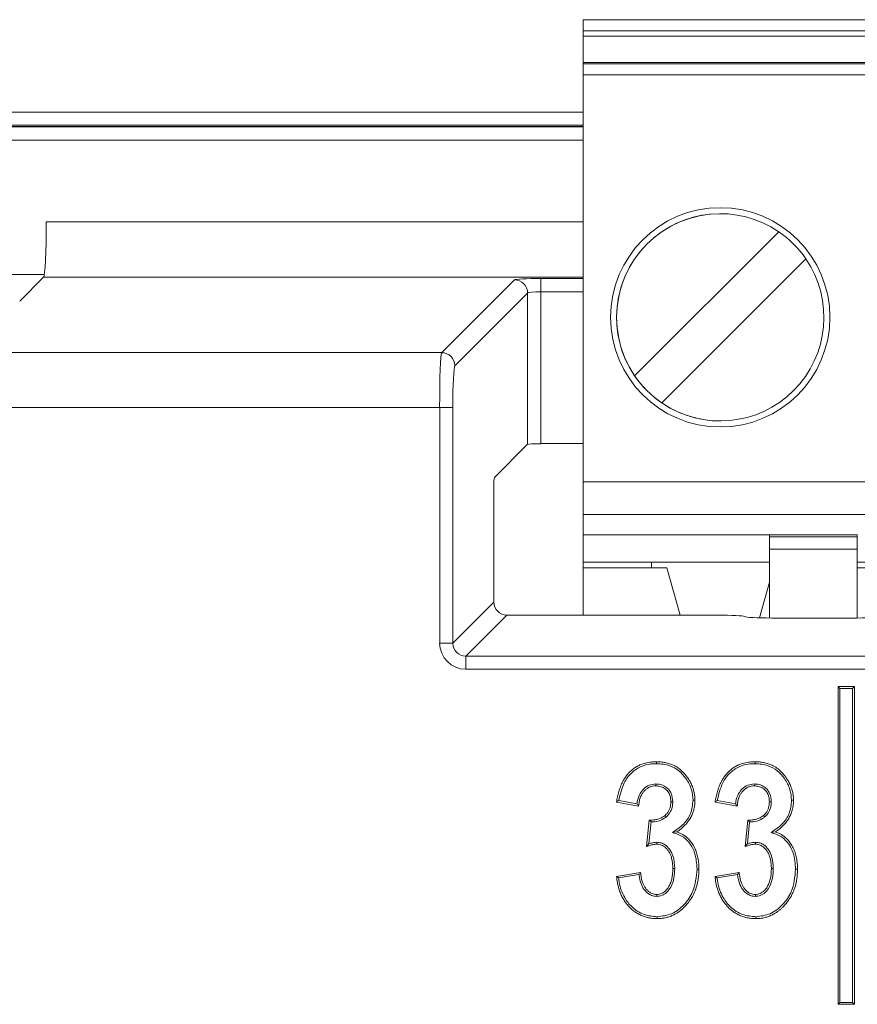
# Model space of a CAD drawing. Header units: millimetres. Extents: x 0 to 2100, y 0 to 1485.
# Tile 43 of 65: x 604 to 620, y 1299 to 1317. Entities that reach past the tile are written whole.
import ezdxf

# ---------------------------------------------------------------- set-up
doc = ezdxf.new("R2010")
doc.units = ezdxf.units.MM
doc.header["$LTSCALE"] = 5

msp = doc.modelspace()

# ---------------------------------------------------------------- linework, layer by layer
at = {"color": 7, "linetype": 'Continuous', "lineweight": 15}
for p, q in [((614.567, 1317.107), (614.567, 1308.077)), ((614.567, 1317.107), (614.567, 1317.107)), ((614.567, 1317.107), (649.567, 1317.107)), ((614.567, 1316.907), (614.567, 1316.807)), ((614.567, 1316.907), (649.567, 1316.907)), ((614.567, 1315.987), (614.567, 1316.807)), ((649.567, 1316.807), (614.567, 1316.807)), ((614.567, 1315.987), (614.567, 1316.327)), ((614.567, 1316.327), (614.567, 1316.303)), ((614.567, 1316.327), (649.567, 1316.327)), ((649.567, 1316.303), (614.567, 1316.303)), ((614.567, 1308.677), (614.567, 1316.103)), ((649.567, 1316.103), (614.567, 1316.103)), ((614.567, 1315.183), (597.917, 1315.183)), ((617.067, 1313.569), (617.067, 1313.569)), ((615.505, 1310.61), (618.134, 1313.239)), ((618.629, 1312.744), (616, 1310.115)), ((604.738, 1312.459), (601.654, 1312.459)), ((604.288, 1311.973), (604.724, 1312.409)), ((611.986, 1311.033), (613.314, 1312.36)), ((613.793, 1312.384), (613.793, 1312.144)), ((613.553, 1312.12), (612.226, 1310.793)), ((613.553, 1309.36), (613.553, 1312.12)), ((613.793, 1312.144), (613.793, 1309.372)), ((578.174, 1311.033), (611.986, 1311.033)), ((615.505, 1310.61), (615.505, 1310.61)), ((611.949, 1310.034), (578.212, 1310.034)), ((611.949, 1305.735), (611.949, 1310.034)), ((611.949, 1310.034), (612.188, 1310.034)), ((612.188, 1310.034), (612.188, 1305.735)), ((616, 1310.115), (616, 1310.115)), ((617.067, 1309.786), (617.067, 1309.786)), ((612.948, 1308.755), (613.553, 1309.36)), ((613.793, 1309.372), (614.567, 1309.372)), ((612.936, 1308.515), (612.936, 1306.483)), ((614.567, 1308.677), (614.567, 1308.077)), ((614.567, 1308.677), (649.567, 1308.677)), ((614.567, 1308.077), (614.567, 1308.077)), ((614.567, 1308.077), (614.567, 1307.707)), ((614.567, 1307.207), (614.567, 1308.077)), ((614.567, 1308.077), (614.567, 1308.077)), ((649.567, 1308.077), (614.567, 1308.077)), ((614.567, 1307.707), (614.567, 1307.707)), ((614.567, 1307.707), (614.567, 1307.207)), ((617.967, 1307.707), (614.567, 1307.707)), ((617.967, 1307.707), (619.567, 1307.707)), ((617.967, 1307.675), (617.967, 1307.707)), ((617.967, 1307.675), (617.967, 1307.45)), ((617.967, 1307.675), (619.567, 1307.675)), ((619.567, 1307.707), (619.567, 1307.675)), ((617.967, 1306.191), (617.967, 1307.45)), ((619.567, 1307.45), (617.967, 1307.45)), ((619.567, 1306.191), (619.567, 1307.45)), ((617.967, 1307.394), (617.967, 1306.191)), ((614.567, 1307.107), (614.567, 1307.207)), ((614.567, 1307.207), (614.567, 1307.107)), ((614.567, 1307.207), (614.567, 1307.207)), ((615.812, 1307.207), (614.567, 1307.207)), ((614.567, 1307.107), (614.567, 1306.243)), ((616.092, 1307.107), (614.567, 1307.107)), ((614.567, 1306.243), (614.567, 1307.107)), ((617.967, 1307.207), (615.812, 1307.207)), ((615.812, 1307.107), (615.812, 1307.207)), ((616.338, 1306.243), (616.092, 1307.107)), ((620.812, 1307.207), (619.567, 1307.207)), ((619.567, 1307.107), (621.092, 1307.107)), ((617.782, 1306.194), (617.967, 1306.844)), ((617.782, 1306.194), (617.967, 1306.844)), ((612.188, 1305.735), (612.936, 1306.483)), ((613.176, 1306.243), (612.428, 1305.495)), ((613.176, 1306.243), (617.008, 1306.243)), ((617.508, 1306.218), (617.51, 1306.216)), ((618.01, 1306.191), (619.561, 1306.191)), ((611.949, 1305.735), (612.188, 1305.735)), ((612.428, 1305.495), (624.275, 1305.495)), ((612.428, 1305.255), (612.428, 1305.495)), ((624.295, 1305.255), (612.428, 1305.255)), ((619.25, 1304.908), (619.215, 1304.943)), ((619.215, 1304.943), (619.215, 1299.143)), ((619.515, 1304.943), (619.215, 1304.943)), ((619.48, 1304.908), (619.515, 1304.943)), ((619.515, 1299.143), (619.515, 1304.943)), ((619.25, 1304.908), (619.25, 1299.178)), ((619.48, 1304.908), (619.25, 1304.908)), ((619.48, 1299.178), (619.48, 1304.908)), ((615.89, 1303.163), (615.891, 1303.128)), ((617.688, 1303.163), (617.689, 1303.128)), ((615.578, 1302.761), (615.174, 1302.834)), ((615.548, 1302.802), (615.215, 1302.863)), ((616.2, 1302.84), (616.165, 1302.84)), ((617.376, 1302.761), (616.972, 1302.834)), ((617.345, 1302.802), (617.013, 1302.863)), ((617.998, 1302.84), (617.963, 1302.84)), ((616.083, 1302.563), (616.06, 1302.59)), ((617.881, 1302.563), (617.858, 1302.59)), ((615.724, 1302.023), (615.773, 1302.504)), ((615.765, 1302.074), (615.804, 1302.47)), ((617.522, 1302.023), (617.57, 1302.504)), ((617.562, 1302.074), (617.602, 1302.47)), ((616.196, 1302.276), (616.275, 1302.288)), ((617.994, 1302.276), (618.073, 1302.288)), ((615.913, 1302.099), (615.912, 1302.064)), ((617.711, 1302.099), (617.71, 1302.064)), ((615.174, 1301.477), (615.614, 1301.55)), ((615.213, 1301.448), (615.584, 1301.51)), ((616.236, 1301.621), (616.201, 1301.621)), ((616.972, 1301.477), (617.412, 1301.55)), ((617.01, 1301.448), (617.382, 1301.51)), ((618.034, 1301.621), (617.999, 1301.621)), ((615.909, 1301.112), (615.909, 1301.147)), ((617.707, 1301.112), (617.707, 1301.147)), ((619.25, 1299.178), (619.215, 1299.143)), ((619.25, 1299.178), (619.48, 1299.178)), ((619.48, 1299.178), (619.515, 1299.143)), ((619.215, 1299.143), (619.515, 1299.143))]:
    msp.add_line(p, q, dxfattribs=at)
at = {"color": 8, "linetype": 'Continuous', "lineweight": 15}
for p, q in [((597.917, 1315.421), (614.567, 1315.421)), ((614.567, 1315.161), (597.917, 1315.161)), ((597.917, 1315.153), (614.567, 1315.153)), ((614.567, 1314.911), (597.917, 1314.911)), ((604.774, 1313.417), (614.567, 1313.417)), ((614.567, 1312.409), (604.724, 1312.409)), ((613.793, 1312.384), (614.567, 1312.384)), ((614.567, 1312.144), (613.793, 1312.144))]:
    msp.add_line(p, q, dxfattribs=at)
at = {"color": 7, "linetype": 'Continuous', "lineweight": 15, "flags": 128}
for points in [[(614.567, 1317.107), (614.567, 1317.103), (614.567, 1317.092), (614.567, 1317.074), (614.567, 1317.049), (614.567, 1317.018), (614.567, 1316.984), (614.567, 1316.946), (614.567, 1316.907)], [(614.567, 1316.303), (614.567, 1316.298), (614.567, 1316.285), (614.567, 1316.266), (614.567, 1316.241), (614.567, 1316.211), (614.567, 1316.178), (614.567, 1316.141), (614.567, 1316.103)], [(617.967, 1307.394), (617.967, 1307.455), (617.967, 1307.513), (617.967, 1307.567), (617.967, 1307.615), (617.967, 1307.654), (617.967, 1307.683), (617.967, 1307.701), (617.967, 1307.707)], [(619.567, 1307.45), (619.567, 1307.49), (619.567, 1307.528), (619.567, 1307.564), (619.567, 1307.595), (619.567, 1307.623), (619.567, 1307.646), (619.567, 1307.663), (619.567, 1307.675)], [(615.903, 1303.533), (615.903, 1303.544), (615.903, 1303.554), (615.903, 1303.568)], [(617.701, 1303.533), (617.701, 1303.544), (617.701, 1303.554), (617.701, 1303.568)], [(616.57, 1302.865), (616.581, 1302.865), (616.591, 1302.865), (616.605, 1302.865)], [(618.368, 1302.865), (618.378, 1302.865), (618.389, 1302.865), (618.403, 1302.865)], [(616.643, 1301.609), (616.661, 1301.609), (616.678, 1301.609)], [(618.441, 1301.609), (618.459, 1301.609), (618.476, 1301.609)], [(615.918, 1300.741), (615.918, 1300.731), (615.918, 1300.72), (615.918, 1300.706)], [(617.715, 1300.741), (617.715, 1300.731), (617.715, 1300.72), (617.715, 1300.706)]]:
    msp.add_lwpolyline(points, dxfattribs=at)
at = {"color": 7, "linetype": 'Continuous', "lineweight": 15}
msp.add_circle((617.067, 1311.677), 2, dxfattribs=at)
for centre, radius, start, end in [((617.067, 1311.677), 1.891, 90, 180), ((617.067, 1311.677), 1.891, 55.6634, 214.3366), ((617.067, 1311.677), 2, 360, 90), ((617.067, 1311.677), 1.891, 34.3365, 55.6634), ((617.067, 1311.677), 1.891, 235.6634, 34.3366), ((613.313, 1312.12), 0.24, 0.1836, 89.8164), ((617.067, 1311.677), 1.891, 180, 270), ((617.067, 1311.677), 2, 270, 360), ((611.986, 1310.792), 0.24, 0.1836, 89.8164), ((617.067, 1311.677), 1.891, 214.3365, 235.6634)]:
    msp.add_arc(centre, radius, start, end, dxfattribs=at)
for centre, major_axis, ratio, start_param, end_param in [((604.721, 1313.408), (0, 1), 0.052408, 3.193953, 4.721116), ((613.793, 1312.359), (0.48, 0), 0.052408, 1.570796, 3.089233), ((613.793, 1312.119), (0.24, 0), 0.104816, 1.570796, 3.089233), ((611.988, 1310.034), (0, 1), 0.03983, 0.05236, 1.570796), ((612.228, 1310.034), (0, 0.76), 0.052408, 0.05236, 1.570796), ((613.793, 1309.359), (0.24, 0), 0.052408, 1.570796, 3.089233), ((612.949, 1308.515), (0, 0.24), 0.052408, 0.05236, 1.570796), ((613.177, 1306.483), (0.17, 0.17), 0.997265, 2.357564, 3.925621), ((617.008, 1306.217), (0.5, 0), 0.052408, 0.05236, 1.570796), ((618.01, 1306.217), (0.5, 0), 0.052408, 3.193953, 4.712389), ((619.561, 1306.217), (0.5, 0), 0.052408, 4.712389, 6.230825), ((612.429, 1305.736), (0.34, 0.34), 0.997265, 2.357564, 3.925621), ((612.429, 1305.736), (0.171, 0.171), 0.991846, 2.357564, 3.925621)]:
    msp.add_ellipse(centre, major_axis=major_axis, ratio=ratio, start_param=start_param, end_param=end_param, dxfattribs=at)
for points, knots in [([(615.174, 1302.834), (615.18, 1302.866), (615.192, 1302.93), (615.208, 1302.993), (615.226, 1303.055), (615.248, 1303.118), (615.284, 1303.201), (615.319, 1303.261), (615.346, 1303.302), (615.376, 1303.341), (615.417, 1303.387), (615.464, 1303.427), (615.504, 1303.455), (615.546, 1303.482), (615.611, 1303.515), (615.702, 1303.547), (615.804, 1303.565), (615.872, 1303.567), (615.903, 1303.568)], [0, 0, 0, 0, 0.084961, 0.169968, 0.170103, 0.254992, 0.343334, 0.406765, 0.438672, 0.47024, 0.536454, 0.599932, 0.63196, 0.663427, 0.730495, 0.822376, 0.916626, 1, 1, 1, 1]), ([(615.215, 1302.863), (615.241, 1302.973), (615.283, 1303.153), (615.43, 1303.366), (615.605, 1303.485), (615.772, 1303.529), (615.871, 1303.532), (615.903, 1303.533)], [0, 0, 0, 0, 0.320083, 0.518706, 0.718316, 0.907702, 1, 1, 1, 1]), ([(615.903, 1303.568), (615.93, 1303.567), (615.97, 1303.566), (616.024, 1303.56), (616.077, 1303.551), (616.15, 1303.532), (616.238, 1303.495), (616.324, 1303.44), (616.4, 1303.37), (616.459, 1303.297), (616.5, 1303.236), (616.526, 1303.19), (616.549, 1303.141), (616.572, 1303.081), (616.588, 1303.02), (616.597, 1302.974), (616.604, 1302.926), (616.604, 1302.889), (616.605, 1302.865)], [0, 0, 0, 0, 0.072574, 0.108984, 0.145282, 0.220236, 0.311068, 0.404623, 0.49545, 0.588339, 0.659505, 0.695322, 0.730714, 0.805108, 0.869152, 0.901373, 0.933216, 1, 1, 1, 1]), ([(615.903, 1303.533), (615.985, 1303.527), (616.131, 1303.516), (616.317, 1303.411), (616.453, 1303.258), (616.552, 1303.073), (616.564, 1302.93), (616.57, 1302.865)], [0, 0, 0, 0, 0.231957, 0.413399, 0.594266, 0.81341, 1, 1, 1, 1]), ([(616.972, 1302.834), (616.978, 1302.866), (616.99, 1302.93), (617.006, 1302.993), (617.024, 1303.055), (617.045, 1303.118), (617.082, 1303.201), (617.117, 1303.261), (617.144, 1303.302), (617.174, 1303.341), (617.215, 1303.387), (617.262, 1303.427), (617.302, 1303.455), (617.344, 1303.482), (617.408, 1303.515), (617.5, 1303.547), (617.602, 1303.565), (617.669, 1303.567), (617.701, 1303.568)], [0, 0, 0, 0, 0.084961, 0.169968, 0.170103, 0.254992, 0.343334, 0.406765, 0.438672, 0.47024, 0.536454, 0.599932, 0.63196, 0.663427, 0.730495, 0.822376, 0.916626, 1, 1, 1, 1]), ([(617.013, 1302.863), (617.039, 1302.973), (617.081, 1303.153), (617.227, 1303.366), (617.403, 1303.485), (617.569, 1303.529), (617.669, 1303.532), (617.701, 1303.533)], [0, 0, 0, 0, 0.320083, 0.518706, 0.718316, 0.907702, 1, 1, 1, 1]), ([(617.701, 1303.568), (617.728, 1303.567), (617.768, 1303.566), (617.821, 1303.56), (617.875, 1303.551), (617.947, 1303.532), (618.036, 1303.495), (618.122, 1303.44), (618.198, 1303.37), (618.257, 1303.297), (618.298, 1303.236), (618.324, 1303.19), (618.347, 1303.141), (618.37, 1303.081), (618.386, 1303.02), (618.395, 1302.974), (618.401, 1302.926), (618.402, 1302.889), (618.403, 1302.865)], [0, 0, 0, 0, 0.072574, 0.108984, 0.145282, 0.220236, 0.311068, 0.404623, 0.49545, 0.588339, 0.659505, 0.695322, 0.730714, 0.805108, 0.869152, 0.901373, 0.933216, 1, 1, 1, 1]), ([(617.701, 1303.533), (617.783, 1303.527), (617.929, 1303.516), (618.114, 1303.411), (618.25, 1303.258), (618.35, 1303.073), (618.362, 1302.93), (618.368, 1302.865)], [0, 0, 0, 0, 0.231957, 0.413399, 0.594266, 0.81341, 1, 1, 1, 1]), ([(615.89, 1303.163), (615.85, 1303.159), (615.769, 1303.15), (615.669, 1303.08), (615.591, 1302.978), (615.559, 1302.879), (615.55, 1302.816), (615.548, 1302.802)], [0, 0, 0, 0, 0.221935, 0.443415, 0.644984, 0.925206, 1, 1, 1, 1]), ([(615.891, 1303.128), (615.871, 1303.127), (615.83, 1303.125), (615.774, 1303.105), (615.726, 1303.076), (615.687, 1303.042), (615.654, 1303.002), (615.624, 1302.953), (615.6, 1302.891), (615.585, 1302.824), (615.58, 1302.78), (615.578, 1302.761)], [0, 0, 0, 0, 0.112429, 0.229043, 0.326265, 0.426654, 0.520016, 0.615559, 0.751203, 0.890615, 1, 1, 1, 1]), ([(616.2, 1302.84), (616.196, 1302.89), (616.189, 1302.972), (616.126, 1303.069), (616.049, 1303.131), (615.966, 1303.16), (615.912, 1303.162), (615.89, 1303.163)], [0, 0, 0, 0, 0.295054, 0.484556, 0.673626, 0.874113, 1, 1, 1, 1]), ([(616.165, 1302.84), (616.164, 1302.859), (616.163, 1302.896), (616.152, 1302.946), (616.134, 1302.99), (616.111, 1303.027), (616.081, 1303.059), (616.047, 1303.086), (616.008, 1303.107), (615.968, 1303.12), (615.929, 1303.126), (615.903, 1303.127), (615.891, 1303.128)], [0, 0, 0, 0, 0.122967, 0.248148, 0.343241, 0.44094, 0.536152, 0.63401, 0.730935, 0.830893, 0.914909, 1, 1, 1, 1]), ([(617.688, 1303.163), (617.648, 1303.159), (617.566, 1303.15), (617.467, 1303.08), (617.389, 1302.978), (617.357, 1302.879), (617.347, 1302.816), (617.345, 1302.802)], [0, 0, 0, 0, 0.221935, 0.443415, 0.644984, 0.925206, 1, 1, 1, 1]), ([(617.689, 1303.128), (617.669, 1303.127), (617.628, 1303.125), (617.572, 1303.105), (617.524, 1303.076), (617.485, 1303.042), (617.452, 1303.002), (617.422, 1302.953), (617.398, 1302.891), (617.383, 1302.824), (617.378, 1302.78), (617.376, 1302.761)], [0, 0, 0, 0, 0.112429, 0.229043, 0.326265, 0.426654, 0.520016, 0.615559, 0.751203, 0.890615, 1, 1, 1, 1]), ([(617.998, 1302.84), (617.993, 1302.89), (617.987, 1302.972), (617.924, 1303.069), (617.847, 1303.131), (617.764, 1303.16), (617.709, 1303.162), (617.688, 1303.163)], [0, 0, 0, 0, 0.295054, 0.484556, 0.673626, 0.874113, 1, 1, 1, 1]), ([(617.963, 1302.84), (617.962, 1302.859), (617.961, 1302.896), (617.949, 1302.946), (617.932, 1302.99), (617.909, 1303.027), (617.879, 1303.059), (617.845, 1303.086), (617.806, 1303.107), (617.766, 1303.12), (617.726, 1303.126), (617.701, 1303.127), (617.689, 1303.128)], [0, 0, 0, 0, 0.122967, 0.248148, 0.343241, 0.44094, 0.536152, 0.63401, 0.730935, 0.830893, 0.914909, 1, 1, 1, 1]), ([(615.215, 1302.863), (615.208, 1302.858), (615.195, 1302.849), (615.181, 1302.839), (615.174, 1302.834)], [0, 0, 0, 0, 0.5, 1, 1, 1, 1]), ([(615.548, 1302.802), (615.553, 1302.795), (615.563, 1302.782), (615.573, 1302.768), (615.578, 1302.761)], [0, 0, 0, 0, 0.5, 1, 1, 1, 1]), ([(616.06, 1302.59), (616.074, 1302.603), (616.103, 1302.63), (616.132, 1302.679), (616.152, 1302.73), (616.161, 1302.774), (616.164, 1302.811), (616.164, 1302.831), (616.165, 1302.84)], [0, 0, 0, 0, 0.20482, 0.416439, 0.603158, 0.794649, 0.897219, 1, 1, 1, 1]), ([(616.083, 1302.563), (616.11, 1302.591), (616.165, 1302.649), (616.196, 1302.751), (616.199, 1302.816), (616.2, 1302.84)], [0, 0, 0, 0, 0.373178, 0.762977, 1, 1, 1, 1]), ([(616.57, 1302.865), (616.562, 1302.783), (616.546, 1302.622), (616.4, 1302.415), (616.266, 1302.324), (616.196, 1302.276)], [0, 0, 0, 0, 0.3340906, 0.6546126, 1, 1, 1, 1]), ([(616.605, 1302.865), (616.604, 1302.838), (616.603, 1302.798), (616.596, 1302.745), (616.585, 1302.691), (616.564, 1302.625), (616.536, 1302.562), (616.508, 1302.516), (616.476, 1302.469), (616.427, 1302.411), (616.357, 1302.345), (616.302, 1302.307), (616.275, 1302.288)], [0, 0, 0, 0, 0.115563, 0.173634, 0.231441, 0.352034, 0.469226, 0.528517, 0.586513, 0.712418, 0.85513, 1, 1, 1, 1]), ([(617.013, 1302.863), (617.006, 1302.858), (616.992, 1302.849), (616.979, 1302.839), (616.972, 1302.834)], [0, 0, 0, 0, 0.5, 1, 1, 1, 1]), ([(617.345, 1302.802), (617.35, 1302.795), (617.36, 1302.782), (617.37, 1302.768), (617.376, 1302.761)], [0, 0, 0, 0, 0.5, 1, 1, 1, 1]), ([(617.858, 1302.59), (617.872, 1302.603), (617.901, 1302.63), (617.93, 1302.679), (617.95, 1302.73), (617.959, 1302.774), (617.962, 1302.811), (617.962, 1302.831), (617.963, 1302.84)], [0, 0, 0, 0, 0.20482, 0.416439, 0.603158, 0.794649, 0.897219, 1, 1, 1, 1]), ([(617.881, 1302.563), (617.908, 1302.591), (617.963, 1302.649), (617.994, 1302.751), (617.997, 1302.816), (617.998, 1302.84)], [0, 0, 0, 0, 0.373178, 0.762977, 1, 1, 1, 1]), ([(618.368, 1302.865), (618.36, 1302.783), (618.344, 1302.622), (618.198, 1302.415), (618.063, 1302.324), (617.994, 1302.276)], [0, 0, 0, 0, 0.334091, 0.654613, 1, 1, 1, 1]), ([(618.403, 1302.865), (618.402, 1302.838), (618.401, 1302.798), (618.394, 1302.745), (618.382, 1302.691), (618.362, 1302.625), (618.333, 1302.562), (618.306, 1302.516), (618.274, 1302.469), (618.225, 1302.411), (618.155, 1302.345), (618.1, 1302.307), (618.073, 1302.288)], [0, 0, 0, 0, 0.115563, 0.173634, 0.231441, 0.352034, 0.469226, 0.528517, 0.586513, 0.712418, 0.85513, 1, 1, 1, 1]), ([(615.773, 1302.504), (615.79, 1302.504), (615.825, 1302.505), (615.883, 1302.51), (615.946, 1302.525), (615.999, 1302.547), (616.036, 1302.572), (616.052, 1302.584), (616.06, 1302.59)], [0, 0, 0, 0, 0.170361, 0.341306, 0.567714, 0.801163, 0.900407, 1, 1, 1, 1]), ([(617.57, 1302.504), (617.588, 1302.504), (617.623, 1302.505), (617.681, 1302.51), (617.744, 1302.525), (617.797, 1302.547), (617.834, 1302.572), (617.85, 1302.584), (617.858, 1302.59)], [0, 0, 0, 0, 0.170361, 0.341306, 0.567714, 0.801163, 0.900407, 1, 1, 1, 1]), ([(615.804, 1302.47), (615.8, 1302.474), (615.793, 1302.482), (615.783, 1302.493), (615.776, 1302.501), (615.773, 1302.504)], [0, 0, 0, 0, 0.368432, 0.684216, 1, 1, 1, 1]), ([(615.804, 1302.47), (615.835, 1302.472), (615.917, 1302.476), (616.014, 1302.511), (616.069, 1302.552), (616.083, 1302.563)], [0, 0, 0, 0, 0.307316, 0.824625, 1, 1, 1, 1]), ([(617.602, 1302.47), (617.598, 1302.474), (617.591, 1302.482), (617.58, 1302.493), (617.574, 1302.501), (617.57, 1302.504)], [0, 0, 0, 0, 0.368432, 0.684216, 1, 1, 1, 1]), ([(617.602, 1302.47), (617.633, 1302.472), (617.715, 1302.476), (617.812, 1302.511), (617.867, 1302.552), (617.881, 1302.563)], [0, 0, 0, 0, 0.307316, 0.824625, 1, 1, 1, 1]), ([(616.196, 1302.276), (616.265, 1302.254), (616.393, 1302.214), (616.526, 1302.069), (616.626, 1301.872), (616.637, 1301.711), (616.643, 1301.609)], [0, 0, 0, 0, 0.24659, 0.451743, 0.655499, 1, 1, 1, 1]), ([(616.275, 1302.288), (616.294, 1302.282), (616.323, 1302.272), (616.359, 1302.254), (616.396, 1302.234), (616.445, 1302.2), (616.502, 1302.146), (616.555, 1302.077), (616.602, 1301.997), (616.637, 1301.908), (616.657, 1301.829), (616.669, 1301.763), (616.677, 1301.696), (616.678, 1301.644), (616.678, 1301.609)], [0, 0, 0, 0, 0.071528, 0.107646, 0.143171, 0.219025, 0.317998, 0.419381, 0.529415, 0.641757, 0.759182, 0.818424, 0.876542, 1, 1, 1, 1]), ([(617.994, 1302.276), (618.063, 1302.254), (618.191, 1302.214), (618.324, 1302.069), (618.424, 1301.872), (618.434, 1301.711), (618.441, 1301.609)], [0, 0, 0, 0, 0.24659, 0.4517432, 0.6554994, 1, 1, 1, 1]), ([(618.073, 1302.288), (618.092, 1302.282), (618.121, 1302.272), (618.157, 1302.254), (618.194, 1302.234), (618.242, 1302.2), (618.299, 1302.146), (618.353, 1302.077), (618.4, 1301.997), (618.435, 1301.908), (618.455, 1301.829), (618.466, 1301.763), (618.475, 1301.696), (618.476, 1301.644), (618.476, 1301.609)], [0, 0, 0, 0, 0.0715277, 0.1076464, 0.1431706, 0.2190255, 0.3179982, 0.4193809, 0.5294154, 0.6417571, 0.7591818, 0.8184237, 0.876542, 1, 1, 1, 1]), ([(615.765, 1302.074), (615.758, 1302.065), (615.745, 1302.049), (615.731, 1302.032), (615.724, 1302.023)], [0, 0, 0, 0, 0.499997, 1, 1, 1, 1]), ([(615.912, 1302.064), (615.903, 1302.064), (615.885, 1302.063), (615.857, 1302.06), (615.829, 1302.055), (615.798, 1302.047), (615.763, 1302.037), (615.737, 1302.028), (615.724, 1302.023)], [0, 0, 0, 0, 0.144366, 0.289195, 0.43363, 0.578424, 0.788989, 1, 1, 1, 1]), ([(615.913, 1302.099), (615.895, 1302.098), (615.844, 1302.096), (615.795, 1302.082), (615.765, 1302.074)], [0, 0, 0, 0, 0.369388, 1, 1, 1, 1]), ([(616.201, 1301.621), (616.201, 1301.646), (616.2, 1301.683), (616.195, 1301.732), (616.187, 1301.782), (616.172, 1301.838), (616.147, 1301.898), (616.117, 1301.949), (616.078, 1301.995), (616.037, 1302.028), (615.997, 1302.049), (615.957, 1302.061), (615.928, 1302.063), (615.912, 1302.064)], [0, 0, 0, 0, 0.126519, 0.189939, 0.25326, 0.383842, 0.483843, 0.58583, 0.685986, 0.789888, 0.853493, 0.919333, 1, 1, 1, 1]), ([(616.236, 1301.621), (616.232, 1301.7), (616.224, 1301.824), (616.151, 1301.969), (616.075, 1302.049), (615.993, 1302.092), (615.939, 1302.097), (615.913, 1302.099)], [0, 0, 0, 0, 0.36717, 0.575426, 0.749374, 0.878827, 1, 1, 1, 1]), ([(617.562, 1302.074), (617.556, 1302.065), (617.542, 1302.049), (617.529, 1302.032), (617.522, 1302.023)], [0, 0, 0, 0, 0.499997, 1, 1, 1, 1]), ([(617.71, 1302.064), (617.701, 1302.064), (617.682, 1302.063), (617.655, 1302.06), (617.627, 1302.055), (617.596, 1302.047), (617.561, 1302.037), (617.535, 1302.028), (617.522, 1302.023)], [0, 0, 0, 0, 0.144366, 0.289195, 0.43363, 0.578424, 0.788989, 1, 1, 1, 1]), ([(617.711, 1302.099), (617.692, 1302.098), (617.642, 1302.096), (617.593, 1302.082), (617.562, 1302.074)], [0, 0, 0, 0, 0.369388, 1, 1, 1, 1]), ([(617.999, 1301.621), (617.999, 1301.646), (617.997, 1301.683), (617.993, 1301.732), (617.985, 1301.782), (617.97, 1301.838), (617.945, 1301.898), (617.915, 1301.949), (617.876, 1301.995), (617.835, 1302.028), (617.795, 1302.049), (617.755, 1302.061), (617.726, 1302.063), (617.71, 1302.064)], [0, 0, 0, 0, 0.126519, 0.189939, 0.25326, 0.383842, 0.483843, 0.58583, 0.685986, 0.789888, 0.853493, 0.919333, 1, 1, 1, 1]), ([(618.034, 1301.621), (618.03, 1301.7), (618.022, 1301.824), (617.949, 1301.969), (617.873, 1302.049), (617.791, 1302.092), (617.737, 1302.097), (617.711, 1302.099)], [0, 0, 0, 0, 0.36717, 0.575426, 0.749374, 0.878827, 1, 1, 1, 1]), ([(615.584, 1301.51), (615.589, 1301.516), (615.599, 1301.53), (615.609, 1301.544), (615.614, 1301.55)], [0, 0, 0, 0, 0.5, 1, 1, 1, 1]), ([(615.584, 1301.51), (615.594, 1301.447), (615.611, 1301.342), (615.686, 1301.218), (615.767, 1301.147), (615.845, 1301.116), (615.891, 1301.113), (615.909, 1301.112)], [0, 0, 0, 0, 0.3362757, 0.5629051, 0.7540672, 0.9038079, 1, 1, 1, 1]), ([(615.614, 1301.55), (615.617, 1301.527), (615.621, 1301.491), (615.629, 1301.444), (615.64, 1301.396), (615.657, 1301.344), (615.685, 1301.289), (615.717, 1301.243), (615.757, 1301.202), (615.8, 1301.173), (615.844, 1301.154), (615.88, 1301.149), (615.902, 1301.147), (615.909, 1301.147)], [0, 0, 0, 0, 0.130435, 0.195772, 0.261065, 0.395185, 0.495876, 0.598545, 0.699403, 0.803813, 0.87979, 0.959333, 1, 1, 1, 1]), ([(615.909, 1301.112), (615.939, 1301.115), (616.006, 1301.122), (616.098, 1301.185), (616.179, 1301.294), (616.23, 1301.447), (616.234, 1301.563), (616.236, 1301.621)], [0, 0, 0, 0, 0.134433, 0.295688, 0.480181, 0.741981, 1, 1, 1, 1]), ([(615.909, 1301.147), (615.924, 1301.148), (615.954, 1301.15), (615.998, 1301.163), (616.036, 1301.186), (616.074, 1301.217), (616.109, 1301.258), (616.144, 1301.315), (616.172, 1301.385), (616.191, 1301.465), (616.199, 1301.544), (616.201, 1301.595), (616.201, 1301.621)], [0, 0, 0, 0, 0.07265, 0.147088, 0.21799, 0.291144, 0.383866, 0.479168, 0.613384, 0.751265, 0.875197, 1, 1, 1, 1]), ([(616.643, 1301.609), (616.63, 1301.467), (616.608, 1301.23), (616.418, 1300.954), (616.193, 1300.774), (616.008, 1300.752), (615.918, 1300.741)], [0, 0, 0, 0, 0.335593, 0.56019, 0.785444, 1, 1, 1, 1]), ([(616.678, 1301.609), (616.677, 1301.569), (616.676, 1301.508), (616.665, 1301.428), (616.651, 1301.346), (616.625, 1301.255), (616.59, 1301.17), (616.56, 1301.113), (616.526, 1301.055), (616.478, 1300.988), (616.422, 1300.926), (616.374, 1300.881), (616.323, 1300.839), (616.261, 1300.797), (616.187, 1300.76), (616.118, 1300.734), (616.05, 1300.717), (615.982, 1300.708), (615.939, 1300.707), (615.918, 1300.706)], [0, 0, 0, 0, 0.0924111, 0.1388639, 0.1849654, 0.2811264, 0.3554181, 0.3928527, 0.4297493, 0.5078872, 0.582172, 0.6196009, 0.6565192, 0.7349842, 0.7897028, 0.8444242, 0.9017962, 0.9506903, 1, 1, 1, 1]), ([(617.382, 1301.51), (617.387, 1301.516), (617.397, 1301.53), (617.407, 1301.544), (617.412, 1301.55)], [0, 0, 0, 0, 0.4999999, 1, 1, 1, 1]), ([(617.382, 1301.51), (617.392, 1301.447), (617.409, 1301.342), (617.484, 1301.218), (617.565, 1301.147), (617.643, 1301.116), (617.689, 1301.113), (617.707, 1301.112)], [0, 0, 0, 0, 0.336276, 0.562905, 0.754067, 0.903808, 1, 1, 1, 1]), ([(617.412, 1301.55), (617.415, 1301.527), (617.419, 1301.491), (617.427, 1301.444), (617.437, 1301.396), (617.455, 1301.344), (617.483, 1301.289), (617.515, 1301.243), (617.555, 1301.202), (617.597, 1301.173), (617.642, 1301.154), (617.677, 1301.149), (617.699, 1301.147), (617.707, 1301.147)], [0, 0, 0, 0, 0.130435, 0.195772, 0.261065, 0.395185, 0.495876, 0.598545, 0.699403, 0.803813, 0.87979, 0.959333, 1, 1, 1, 1]), ([(617.707, 1301.112), (617.737, 1301.115), (617.804, 1301.122), (617.896, 1301.185), (617.977, 1301.294), (618.028, 1301.447), (618.032, 1301.563), (618.034, 1301.621)], [0, 0, 0, 0, 0.134433, 0.295688, 0.480181, 0.741981, 1, 1, 1, 1]), ([(617.707, 1301.147), (617.722, 1301.148), (617.752, 1301.15), (617.795, 1301.163), (617.834, 1301.186), (617.872, 1301.217), (617.907, 1301.258), (617.941, 1301.315), (617.97, 1301.385), (617.989, 1301.465), (617.997, 1301.544), (617.999, 1301.595), (617.999, 1301.621)], [0, 0, 0, 0, 0.07265, 0.147088, 0.21799, 0.291144, 0.383866, 0.479168, 0.613384, 0.751265, 0.875197, 1, 1, 1, 1]), ([(618.441, 1301.609), (618.428, 1301.467), (618.406, 1301.23), (618.216, 1300.954), (617.991, 1300.774), (617.806, 1300.752), (617.715, 1300.741)], [0, 0, 0, 0, 0.335593, 0.56019, 0.785444, 1, 1, 1, 1]), ([(618.476, 1301.609), (618.475, 1301.569), (618.474, 1301.508), (618.463, 1301.428), (618.449, 1301.346), (618.423, 1301.255), (618.388, 1301.17), (618.358, 1301.113), (618.324, 1301.055), (618.276, 1300.988), (618.22, 1300.926), (618.172, 1300.881), (618.121, 1300.839), (618.059, 1300.797), (617.985, 1300.76), (617.916, 1300.734), (617.848, 1300.717), (617.78, 1300.708), (617.737, 1300.707), (617.715, 1300.706)], [0, 0, 0, 0, 0.092411, 0.138864, 0.184965, 0.281126, 0.355418, 0.392853, 0.429749, 0.507887, 0.582172, 0.619601, 0.656519, 0.734984, 0.789703, 0.844424, 0.901796, 0.95069, 1, 1, 1, 1]), ([(615.213, 1301.448), (615.206, 1301.453), (615.193, 1301.462), (615.181, 1301.472), (615.174, 1301.477)], [0, 0, 0, 0, 0.5, 1, 1, 1, 1]), ([(615.918, 1300.706), (615.891, 1300.707), (615.851, 1300.709), (615.797, 1300.715), (615.744, 1300.725), (615.68, 1300.743), (615.619, 1300.768), (615.574, 1300.791), (615.53, 1300.817), (615.467, 1300.862), (615.392, 1300.932), (615.327, 1301.014), (615.286, 1301.083), (615.262, 1301.132), (615.24, 1301.183), (615.213, 1301.26), (615.187, 1301.362), (615.179, 1301.438), (615.174, 1301.477)], [0, 0, 0, 0, 0.067837, 0.101883, 0.135786, 0.206, 0.269595, 0.30169, 0.333194, 0.400306, 0.4958, 0.593595, 0.663206, 0.698265, 0.732835, 0.805409, 0.902141, 1, 1, 1, 1]), ([(615.918, 1300.741), (615.836, 1300.749), (615.667, 1300.764), (615.459, 1300.901), (615.298, 1301.105), (615.233, 1301.297), (615.216, 1301.421), (615.213, 1301.448)], [0, 0, 0, 0, 0.222048, 0.45733, 0.656678, 0.92699, 1, 1, 1, 1]), ([(617.01, 1301.448), (617.004, 1301.453), (616.991, 1301.462), (616.978, 1301.472), (616.972, 1301.477)], [0, 0, 0, 0, 0.5, 1, 1, 1, 1]), ([(617.715, 1300.706), (617.689, 1300.707), (617.648, 1300.709), (617.595, 1300.715), (617.542, 1300.725), (617.477, 1300.743), (617.417, 1300.768), (617.372, 1300.791), (617.328, 1300.817), (617.265, 1300.862), (617.19, 1300.932), (617.125, 1301.014), (617.084, 1301.083), (617.06, 1301.132), (617.037, 1301.183), (617.011, 1301.26), (616.985, 1301.362), (616.976, 1301.438), (616.972, 1301.477)], [0, 0, 0, 0, 0.0678372, 0.1018835, 0.1357864, 0.2060002, 0.2695953, 0.3016899, 0.3331937, 0.4003064, 0.4958002, 0.5935951, 0.6632064, 0.6982646, 0.7328346, 0.8054087, 0.9021413, 1, 1, 1, 1]), ([(617.715, 1300.741), (617.634, 1300.749), (617.465, 1300.764), (617.257, 1300.901), (617.096, 1301.105), (617.03, 1301.297), (617.014, 1301.421), (617.01, 1301.448)], [0, 0, 0, 0, 0.222048, 0.45733, 0.656678, 0.92699, 1, 1, 1, 1])]:
    msp.add_open_spline(points, degree=3, knots=knots, dxfattribs=at)

doc.saveas('drawing.dxf')
